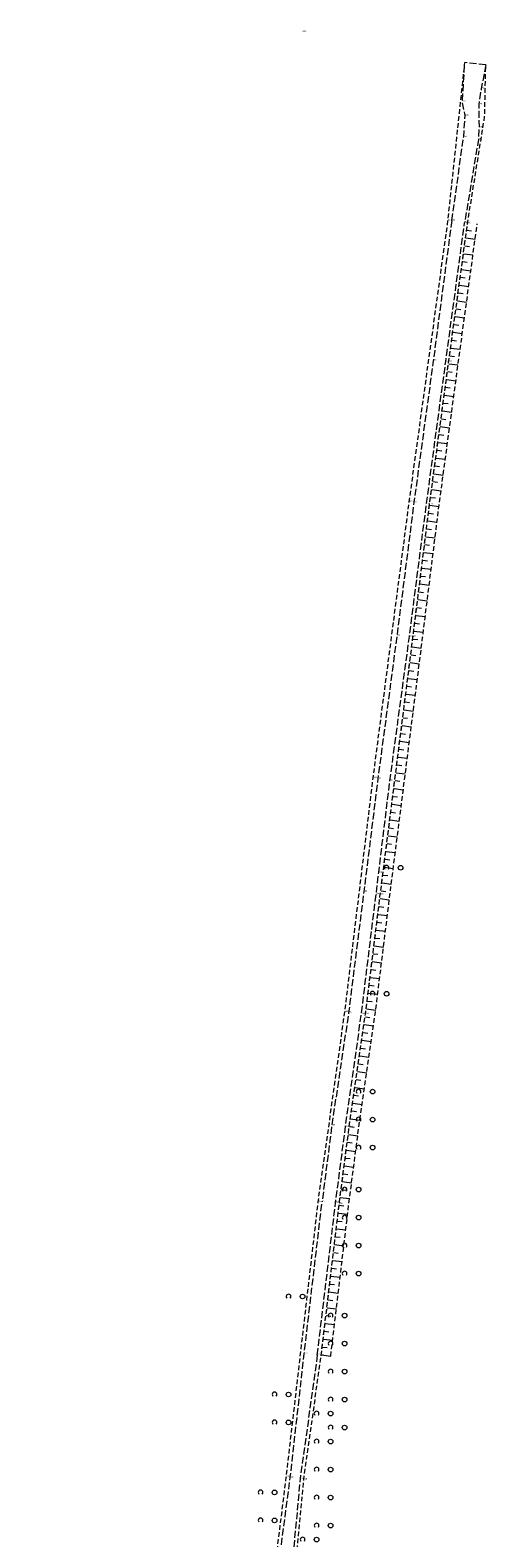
# Model space of a CAD drawing. Header units: metres. Extents: x 5550599 to 5555211, y 5707845 to 5713518.
# Tile 21 of 31: x 5555113 to 5555211, y 5708839 to 5709162. Entities that reach past the tile are written whole.
import ezdxf

# ---------------------------------------------------------------- set-up
doc = ezdxf.new("R2010")
doc.units = ezdxf.units.M
doc.header["$MEASUREMENT"] = 0
doc.linetypes.add('2 1', pattern=[3, 2, -1])
doc.linetypes.add('3 1', pattern=[4, 3, -1])
for name, color, linetype, lineweight in [('Dzialki', 7, 'Continuous', 18), ('EGBADR_O - Numer porządkowy', 7, 'Continuous', 15), ('OTKJ - Jezdnia', 7, 'Continuous', 15), ('OTRK - Skarpa nieumocniona', 7, 'Continuous', 15), ('OTRK - Skarpa nieumocniona - wypełnienie', 7, 'Continuous', 15), ('OTZK - Zadrzewienie lub zakrzewienie', 7, 'Continuous', 15)]:
    doc.layers.add(name, color=color, linetype=linetype, lineweight=lineweight)
doc.styles.add('MapaZas', font='arial.ttf', dxfattribs={"width": 0.87, "height": 0.9})

# ---------------------------------------------------------------- blocks, each defined once
blk = doc.blocks.new('OTZK_1565')
at = {"layer": 'OTZK - Zadrzewienie lub zakrzewienie', "color": 7, "linetype": 'Continuous', "lineweight": 18}
blk.add_circle((3, 0), 1, dxfattribs=at)
blk.add_arc((-3, 0), 1, 318.59038, 221.40962, dxfattribs=at)
blk = doc.blocks.new('OTZK_1566')
at = {"layer": 'OTZK - Zadrzewienie lub zakrzewienie', "color": 7, "linetype": 'Continuous', "lineweight": 18}
blk.add_circle((3, 0), 1, dxfattribs=at)
blk.add_arc((-3, 0), 1, 318.59038, 221.40962, dxfattribs=at)
blk = doc.blocks.new('OTZK_1567')
at = {"layer": 'OTZK - Zadrzewienie lub zakrzewienie', "color": 7, "linetype": 'Continuous', "lineweight": 18}
blk.add_circle((3, 0), 1, dxfattribs=at)
blk.add_arc((-3, 0), 1, 318.59038, 221.40962, dxfattribs=at)
blk = doc.blocks.new('OTZK_1568')
at = {"layer": 'OTZK - Zadrzewienie lub zakrzewienie', "color": 7, "linetype": 'Continuous', "lineweight": 18}
blk.add_circle((3, 0), 1, dxfattribs=at)
blk.add_arc((-3, 0), 1, 318.59038, 221.40962, dxfattribs=at)
blk = doc.blocks.new('OTZK_1569')
at = {"layer": 'OTZK - Zadrzewienie lub zakrzewienie', "color": 7, "linetype": 'Continuous', "lineweight": 18}
blk.add_circle((3, 0), 1, dxfattribs=at)
blk.add_arc((-3, 0), 1, 318.59038, 221.40962, dxfattribs=at)
blk = doc.blocks.new('*U1531')
at = {"layer": 'OTZK - Zadrzewienie lub zakrzewienie', "color": 7, "linetype": 'Continuous', "lineweight": 18, "xscale": 0.5, "yscale": 0.5, "zscale": 0.5}
for name, p in [('OTZK_1569', (27, 183)), ('OTZK_1568', (24, 162)), ('OTZK_1567', (24, 156)), ('OTZK_1566', (21, 141)), ('OTZK_1565', (21, 135))]:
    blk.add_blockref(name, p, dxfattribs=at)
blk = doc.blocks.new('OTZK_1669')
at = {"layer": 'OTZK - Zadrzewienie lub zakrzewienie', "color": 7, "linetype": 'Continuous', "lineweight": 18}
blk.add_circle((3, 0), 1, dxfattribs=at)
blk.add_arc((-3, 0), 1, 318.59038, 221.40962, dxfattribs=at)
blk = doc.blocks.new('OTZK_1670')
at = {"layer": 'OTZK - Zadrzewienie lub zakrzewienie', "color": 7, "linetype": 'Continuous', "lineweight": 18}
blk.add_circle((3, 0), 1, dxfattribs=at)
blk.add_arc((-3, 0), 1, 318.59038, 221.40962, dxfattribs=at)
blk = doc.blocks.new('OTZK_1671')
at = {"layer": 'OTZK - Zadrzewienie lub zakrzewienie', "color": 7, "linetype": 'Continuous', "lineweight": 18}
blk.add_circle((3, 0), 1, dxfattribs=at)
blk.add_arc((-3, 0), 1, 318.59038, 221.40962, dxfattribs=at)
blk = doc.blocks.new('OTZK_1672')
at = {"layer": 'OTZK - Zadrzewienie lub zakrzewienie', "color": 7, "linetype": 'Continuous', "lineweight": 18}
blk.add_circle((3, 0), 1, dxfattribs=at)
blk.add_arc((-3, 0), 1, 318.59038, 221.40962, dxfattribs=at)
blk = doc.blocks.new('OTZK_1673')
at = {"layer": 'OTZK - Zadrzewienie lub zakrzewienie', "color": 7, "linetype": 'Continuous', "lineweight": 18}
blk.add_circle((3, 0), 1, dxfattribs=at)
blk.add_arc((-3, 0), 1, 318.59038, 221.40962, dxfattribs=at)
blk = doc.blocks.new('OTZK_1674')
at = {"layer": 'OTZK - Zadrzewienie lub zakrzewienie', "color": 7, "linetype": 'Continuous', "lineweight": 18}
blk.add_circle((3, 0), 1, dxfattribs=at)
blk.add_arc((-3, 0), 1, 318.59038, 221.40962, dxfattribs=at)
blk = doc.blocks.new('OTZK_1675')
at = {"layer": 'OTZK - Zadrzewienie lub zakrzewienie', "color": 7, "linetype": 'Continuous', "lineweight": 18}
blk.add_circle((3, 0), 1, dxfattribs=at)
blk.add_arc((-3, 0), 1, 318.59038, 221.40962, dxfattribs=at)
blk = doc.blocks.new('OTZK_1676')
at = {"layer": 'OTZK - Zadrzewienie lub zakrzewienie', "color": 7, "linetype": 'Continuous', "lineweight": 18}
blk.add_circle((3, 0), 1, dxfattribs=at)
blk.add_arc((-3, 0), 1, 318.59038, 221.40962, dxfattribs=at)
blk = doc.blocks.new('OTZK_1677')
at = {"layer": 'OTZK - Zadrzewienie lub zakrzewienie', "color": 7, "linetype": 'Continuous', "lineweight": 18}
blk.add_circle((3, 0), 1, dxfattribs=at)
blk.add_arc((-3, 0), 1, 318.59038, 221.40962, dxfattribs=at)
blk = doc.blocks.new('OTZK_1678')
at = {"layer": 'OTZK - Zadrzewienie lub zakrzewienie', "color": 7, "linetype": 'Continuous', "lineweight": 18}
blk.add_circle((3, 0), 1, dxfattribs=at)
blk.add_arc((-3, 0), 1, 318.59038, 221.40962, dxfattribs=at)
blk = doc.blocks.new('OTZK_1679')
at = {"layer": 'OTZK - Zadrzewienie lub zakrzewienie', "color": 7, "linetype": 'Continuous', "lineweight": 18}
blk.add_circle((3, 0), 1, dxfattribs=at)
blk.add_arc((-3, 0), 1, 318.59038, 221.40962, dxfattribs=at)
blk = doc.blocks.new('OTZK_1680')
at = {"layer": 'OTZK - Zadrzewienie lub zakrzewienie', "color": 7, "linetype": 'Continuous', "lineweight": 18}
blk.add_circle((3, 0), 1, dxfattribs=at)
blk.add_arc((-3, 0), 1, 318.59038, 221.40962, dxfattribs=at)
blk = doc.blocks.new('OTZK_1681')
at = {"layer": 'OTZK - Zadrzewienie lub zakrzewienie', "color": 7, "linetype": 'Continuous', "lineweight": 18}
blk.add_circle((3, 0), 1, dxfattribs=at)
blk.add_arc((-3, 0), 1, 318.59038, 221.40962, dxfattribs=at)
blk = doc.blocks.new('OTZK_1682')
at = {"layer": 'OTZK - Zadrzewienie lub zakrzewienie', "color": 7, "linetype": 'Continuous', "lineweight": 18}
blk.add_circle((3, 0), 1, dxfattribs=at)
blk.add_arc((-3, 0), 1, 318.59038, 221.40962, dxfattribs=at)
blk = doc.blocks.new('OTZK_1683')
at = {"layer": 'OTZK - Zadrzewienie lub zakrzewienie', "color": 7, "linetype": 'Continuous', "lineweight": 18}
blk.add_circle((3, 0), 1, dxfattribs=at)
blk.add_arc((-3, 0), 1, 318.59038, 221.40962, dxfattribs=at)
blk = doc.blocks.new('OTZK_1684')
at = {"layer": 'OTZK - Zadrzewienie lub zakrzewienie', "color": 7, "linetype": 'Continuous', "lineweight": 18}
blk.add_circle((3, 0), 1, dxfattribs=at)
blk.add_arc((-3, 0), 1, 318.59038, 221.40962, dxfattribs=at)
blk = doc.blocks.new('OTZK_1685')
at = {"layer": 'OTZK - Zadrzewienie lub zakrzewienie', "color": 7, "linetype": 'Continuous', "lineweight": 18}
blk.add_circle((3, 0), 1, dxfattribs=at)
blk.add_arc((-3, 0), 1, 318.59038, 221.40962, dxfattribs=at)
blk = doc.blocks.new('OTZK_1686')
at = {"layer": 'OTZK - Zadrzewienie lub zakrzewienie', "color": 7, "linetype": 'Continuous', "lineweight": 18}
blk.add_circle((3, 0), 1, dxfattribs=at)
blk.add_arc((-3, 0), 1, 318.59038, 221.40962, dxfattribs=at)
blk = doc.blocks.new('OTZK_1687')
at = {"layer": 'OTZK - Zadrzewienie lub zakrzewienie', "color": 7, "linetype": 'Continuous', "lineweight": 18}
blk.add_circle((3, 0), 1, dxfattribs=at)
blk.add_arc((-3, 0), 1, 318.59038, 221.40962, dxfattribs=at)
blk = doc.blocks.new('OTZK_1688')
at = {"layer": 'OTZK - Zadrzewienie lub zakrzewienie', "color": 7, "linetype": 'Continuous', "lineweight": 18}
blk.add_circle((3, 0), 1, dxfattribs=at)
blk.add_arc((-3, 0), 1, 318.59038, 221.40962, dxfattribs=at)
blk = doc.blocks.new('*U1646')
at = {"layer": 'OTZK - Zadrzewienie lub zakrzewienie', "color": 7, "linetype": 'Continuous', "lineweight": 18, "xscale": 0.5, "yscale": 0.5, "zscale": 0.5}
for name, p in [('OTZK_1688', (25.5, 228)), ('OTZK_1687', (22.5, 201)), ('OTZK_1686', (19.5, 180)), ('OTZK_1685', (19.5, 174)), ('OTZK_1684', (19.5, 168)), ('OTZK_1683', (16.5, 159)), ('OTZK_1682', (16.5, 153)), ('OTZK_1681', (16.5, 147)), ('OTZK_1680', (16.5, 141)), ('OTZK_1679', (13.5, 132)), ('OTZK_1678', (13.5, 126)), ('OTZK_1677', (13.5, 120)), ('OTZK_1676', (13.5, 114)), ('OTZK_1675', (10.5, 111)), ('OTZK_1674', (13.5, 108)), ('OTZK_1673', (10.5, 105)), ('OTZK_1672', (10.5, 99)), ('OTZK_1671', (10.5, 93)), ('OTZK_1670', (10.5, 87)), ('OTZK_1669', (7.5, 84))]:
    blk.add_blockref(name, p, dxfattribs=at)
blk = doc.blocks.new('*U1766')
at = {"layer": 'OTRK - Skarpa nieumocniona - wypełnienie', "color": 7, "linetype": 'Continuous', "lineweight": 18}
for p, q in [((15.09, 120.66), (16.08, 120.53)), ((14.63, 117.29), (15.62, 117.16)), ((14.86, 118.98), (16.84, 118.71)), ((14.17, 113.92), (15.16, 113.79)), ((14.4, 115.61), (16.38, 115.34)), ((13.71, 110.55), (14.7, 110.42)), ((13.94, 112.24), (15.93, 111.97)), ((13.26, 107.19), (14.25, 107.05)), ((13.48, 108.87), (15.47, 108.6)), ((12.8, 103.82), (13.79, 103.68)), ((13.03, 105.5), (15.01, 105.23)), ((12.34, 100.45), (13.33, 100.31)), ((12.57, 102.13), (14.55, 101.86)), ((11.88, 97.08), (12.87, 96.94)), ((12.11, 98.76), (14.09, 98.49)), ((11.65, 95.39), (13.63, 95.12)), ((11.19, 92.03), (13.17, 91.76)), ((11.42, 93.71), (12.41, 93.58)), ((10.74, 88.66), (12.72, 88.39)), ((10.96, 90.34), (11.95, 90.21)), ((10.28, 85.29), (12.26, 85.02)), ((10.51, 86.97), (11.5, 86.84)), ((9.83, 81.92), (11.81, 81.65)), ((10.06, 83.6), (11.05, 83.47)), ((9.37, 78.55), (11.36, 78.28)), ((9.6, 80.23), (10.59, 80.1)), ((8.92, 75.18), (10.9, 74.91)), ((9.15, 76.86), (10.14, 76.73)), ((8.47, 71.81), (10.45, 71.54)), ((8.69, 73.49), (9.68, 73.36)), ((8.01, 68.44), (9.99, 68.17)), ((8.24, 70.12), (9.23, 69.99)), ((7.56, 65.07), (9.54, 64.8)), ((7.79, 66.75), (8.78, 66.62)), ((7.11, 61.7), (9.09, 61.45)), ((7.33, 63.38), (8.32, 63.25)), ((6.69, 58.33), (8.67, 58.08)), ((6.9, 60.01), (7.89, 59.89)), ((6.27, 54.95), (8.25, 54.7)), ((6.48, 56.64), (7.47, 56.51)), ((6.06, 53.26), (7.05, 53.14)), ((5.64, 49.89), (6.63, 49.77)), ((5.85, 51.58), (7.83, 51.33)), ((5.22, 46.52), (6.21, 46.39)), ((5.43, 48.2), (7.41, 47.96)), ((4.8, 43.14), (5.79, 43.02)), ((5.01, 44.83), (6.99, 44.58)), ((4.38, 39.77), (5.37, 39.65)), ((4.59, 41.46), (6.57, 41.21)), ((3.95, 36.4), (4.95, 36.27)), ((4.16, 38.08), (6.15, 37.83)), ((3.53, 33.02), (4.53, 32.9)), ((3.74, 34.71), (5.73, 34.46)), ((3.1, 29.65), (4.1, 29.52)), ((3.32, 31.33), (5.3, 31.08)), ((2.68, 26.28), (3.67, 26.15)), ((2.89, 27.96), (4.87, 27.71)), ((2.25, 22.9), (3.24, 22.78)), ((2.46, 24.59), (4.45, 24.34)), ((1.82, 19.53), (2.81, 19.4)), ((2.03, 21.22), (4.02, 20.96)), ((1.6, 17.84), (3.59, 17.59)), ((1.18, 14.47), (3.16, 14.22)), ((1.39, 16.16), (2.38, 16.03)), ((0.75, 11.1), (2.73, 10.85)), ((0.96, 12.78), (1.95, 12.66)), ((0.32, 7.72), (2.3, 7.47)), ((0.53, 9.41), (1.53, 9.29)), ((-0.11, 4.35), (1.87, 4.1)), ((0.1, 6.04), (1.1, 5.91)), ((-0.54, 0.98), (1.45, 0.73)), ((-0.32, 2.67), (0.67, 2.54)), ((-0.97, -2.39), (1.02, -2.65)), ((-0.75, -0.71), (0.24, -0.83)), ((-1.4, -5.77), (0.59, -6.02)), ((-1.18, -4.08), (-0.19, -4.21)), ((-1.82, -9.14), (0.16, -9.39)), ((-1.61, -7.45), (-0.62, -7.58)), ((-2.25, -12.51), (-0.27, -12.76)), ((-2.04, -10.83), (-1.05, -10.95)), ((-2.68, -15.89), (-0.7, -16.14)), ((-2.47, -14.2), (-1.47, -14.33)), ((-3.11, -19.26), (-1.13, -19.51)), ((-2.89, -17.57), (-1.9, -17.7)), ((-3.32, -20.94), (-2.33, -21.07)), ((-3.74, -24.32), (-2.75, -24.44)), ((-3.53, -22.63), (-1.55, -22.88)), ((-4.16, -27.69), (-3.17, -27.82)), ((-3.95, -26.01), (-1.97, -26.25)), ((-4.58, -31.07), (-3.58, -31.19)), ((-4.37, -29.38), (-2.38, -29.63)), ((-4.99, -34.44), (-4, -34.56)), ((-4.78, -32.75), (-2.8, -33)), ((-5.41, -37.82), (-4.42, -37.94)), ((-5.2, -36.13), (-3.22, -36.37)), ((-5.83, -41.19), (-4.83, -41.31)), ((-5.62, -39.5), (-3.63, -39.75)), ((-6.24, -44.57), (-5.25, -44.69)), ((-6.04, -42.88), (-4.05, -43.12)), ((-6.68, -47.94), (-5.69, -48.08)), ((-6.45, -46.25), (-4.47, -46.5)), ((-7.16, -51.3), (-6.17, -51.45)), ((-6.92, -49.62), (-4.94, -49.91)), ((-7.65, -54.67), (-6.66, -54.81)), ((-7.41, -52.98), (-5.43, -53.27)), ((-8.14, -58.03), (-7.15, -58.18)), ((-7.89, -56.35), (-5.91, -56.64)), ((-8.62, -61.4), (-7.63, -61.54)), ((-8.38, -59.71), (-6.4, -60)), ((-8.87, -63.08), (-6.89, -63.37)), ((-9.36, -66.44), (-7.38, -66.73)), ((-9.11, -64.76), (-8.12, -64.91)), ((-9.84, -69.81), (-7.86, -70.1)), ((-9.6, -68.13), (-8.61, -68.27)), ((-10.3, -73.18), (-8.32, -73.44)), ((-10.09, -71.49), (-9.09, -71.62)), ((-10.74, -76.55), (-8.76, -76.81)), ((-10.52, -74.86), (-9.53, -74.99)), ((-11.18, -79.92), (-9.2, -80.18)), ((-10.96, -78.24), (-9.97, -78.36)), ((-11.62, -83.29), (-9.63, -83.55)), ((-11.4, -81.61), (-10.41, -81.74)), ((-12.05, -86.66), (-10.07, -86.92)), ((-11.84, -84.98), (-10.84, -85.11)), ((-12.47, -90.04), (-10.48, -90.28)), ((-12.27, -88.35), (-11.28, -88.47)), ((-12.87, -93.42), (-10.89, -93.65)), ((-12.67, -91.73), (-11.68, -91.85)), ((-13.27, -96.79), (-11.29, -97.03)), ((-13.07, -95.1), (-12.08, -95.22)), ((-13.67, -100.17), (-11.69, -100.4)), ((-13.47, -98.48), (-12.48, -98.6)), ((-13.87, -101.86), (-12.88, -101.97)), ((-14.28, -105.23), (-13.28, -105.35)), ((-14.08, -103.54), (-12.09, -103.78)), ((-14.68, -108.61), (-13.68, -108.73)), ((-14.48, -106.92), (-12.49, -107.16)), ((-15.08, -111.98), (-14.09, -112.1)), ((-14.88, -110.3), (-12.89, -110.53)), ((-15.48, -115.36), (-14.49, -115.48)), ((-15.28, -113.67), (-13.29, -113.91)), ((-15.88, -118.74), (-14.89, -118.86)), ((-15.68, -117.05), (-13.69, -117.29)), ((-16.08, -120.43), (-14.1, -120.66))]:
    blk.add_line(p, q, dxfattribs=at)

msp = doc.modelspace()

# ---------------------------------------------------------------- linework, layer by layer
at = {"layer": 'OTKJ - Jezdnia', "color": 7, "linetype": '3 1', "lineweight": 18, "ltscale": 0.5}
msp.add_line((5555210.55, 5709154.86), (5555206.05, 5709155.34), dxfattribs=at)
at = {"layer": 'OTKJ - Jezdnia', "color": 7, "linetype": '3 1', "lineweight": 18, "ltscale": 0.5, "flags": 128}
for points in [[(5555203.24, 5709121.48), (5555205.8, 5709139.39), (5555206.12, 5709143.94), (5555205.51, 5709146.86), (5555206.05, 5709155.34)], [(5555210.55, 5709154.86), (5555209.56, 5709149.72), (5555209.02, 5709146.36), (5555209.11, 5709141.45), (5555208.95, 5709138.85), (5555205.99, 5709120.99)], [(5555174.43, 5708878.3), (5555178.34, 5708910.94), (5555180.48, 5708927.26), (5555183.88, 5708951.41), (5555187.03, 5708977.09), (5555187.59, 5708981.71), (5555189.99, 5709001.41), (5555194.16, 5709032.29), (5555197.83, 5709060.73), (5555201.96, 5709091.24), (5555205.99, 5709120.99)], [(5555203.24, 5709121.48), (5555199.27, 5709091.35), (5555195.13, 5709061.08), (5555191.48, 5709032.41), (5555187.41, 5709001.85), (5555184.4, 5708977.62), (5555181.14, 5708951.7), (5555177.53, 5708927.56), (5555175.45, 5708911.15)], [(5555165.4, 5708827.72), (5555168.63, 5708852.04), (5555171.62, 5708878.6), (5555175.45, 5708911.15)], [(5555174.43, 5708878.3), (5555170.74, 5708851.74), (5555168.5, 5708827.57)]]:
    msp.add_lwpolyline(points, dxfattribs=at)
at = {"layer": 'OTRK - Skarpa nieumocniona', "color": 7, "linetype": '2 1', "lineweight": 18, "ltscale": 0.5, "flags": 128}
for points in [[(5555175.26, 5708878.23), (5555179.12, 5708910.71), (5555181.26, 5708927.18), (5555184.76, 5708951.4), (5555187.93, 5708977.06), (5555194.93, 5709032.19), (5555198.48, 5709060.65), (5555202.58, 5709091.14), (5555206.63, 5709120.91)], [(5555177.31, 5708878.1), (5555181.17, 5708910.57), (5555183.31, 5708927.02), (5555186.82, 5708951.27), (5555189.99, 5708976.95), (5555197, 5709032.08), (5555200.54, 5709060.53), (5555204.65, 5709091.01), (5555208.7, 5709120.78)]]:
    msp.add_lwpolyline(points, dxfattribs=at)
at = {"layer": 'OTZK - Zadrzewienie lub zakrzewienie', "color": 7, "linetype": '2 1', "lineweight": 18, "ltscale": 0.5, "flags": 128}
for points in [[(5555112.88, 5708521.57), (5555119.91, 5708522.14), (5555123.8, 5708528.5), (5555127.08, 5708537.04), (5555128.47, 5708544.54), (5555132.18, 5708568.81), (5555136.63, 5708600.07), (5555140.51, 5708629.82), (5555144.49, 5708659.46), (5555148.8, 5708692.99), (5555152.67, 5708722.62), (5555153.94, 5708734.28), (5555161.06, 5708798.18), (5555167.78, 5708852.14), (5555174.62, 5708911.13), (5555180.33, 5708951.86), (5555186.39, 5709001.98), (5555194.14, 5709061.23), (5555202.44, 5709121.53), (5555206.05, 5709155.34)], [(5555146.26, 5708522.38), (5555139.77, 5708524.62), (5555134.37, 5708532.98), (5555135.1, 5708543.77), (5555138.58, 5708568.29), (5555142.63, 5708599.15), (5555146.01, 5708629.36), (5555149.58, 5708658.58), (5555154.06, 5708692.45), (5555157.71, 5708721.85), (5555159.82, 5708733.43), (5555166.44, 5708797.66), (5555171.53, 5708851.63), (5555175.26, 5708878.23), (5555179.12, 5708910.71), (5555181.26, 5708927.18), (5555184.76, 5708951.4), (5555187.93, 5708977.06), (5555194.93, 5709032.19), (5555198.48, 5709060.65), (5555202.58, 5709091.14), (5555206.63, 5709120.91), (5555210.29, 5709143.7), (5555210.53, 5709154.77)]]:
    msp.add_lwpolyline(points, dxfattribs=at)

# ---------------------------------------------------------------- block references
at = {"layer": 'OTRK - Skarpa nieumocniona - wypełnienie', "color": 7, "linetype": 'Continuous', "lineweight": 18}
msp.add_blockref('*U1766', (5555191.41, 5708998.76), dxfattribs=at)
at = {"layer": 'OTZK - Zadrzewienie lub zakrzewienie', "color": 7, "linetype": 'Continuous', "lineweight": 18}
for name, p in [('*U1646', (5555165.28, 5708754.76)), ('*U1531', (5555142.76, 5708707.85))]:
    msp.add_blockref(name, p, dxfattribs=at)

# ---------------------------------------------------------------- texts
at = {"layer": 'Dzialki', "color": 5, "linetype": 'Continuous', "lineweight": 18, "style": 'MapaZas', "width": 0.8}
msp.add_text('2380', height=0.3, dxfattribs=at).set_placement((5555171.19, 5709161.98))
at = {"layer": 'EGBADR_O - Numer porządkowy', "color": 5, "linetype": 'Continuous', "lineweight": 18, "style": 'MapaZas', "width": 0.8}
for s, p in [('290', (5555209.56, 5709149.72)), ('287', (5555205.51, 5709146.86)), ('288', (5555209.02, 5709146.36)), ('286', (5555206.12, 5709143.94)), ('285', (5555205.8, 5709139.39)), ('284', (5555208.95, 5709138.85)), ('289', (5555209.11, 5709141.45)), ('283', (5555202.44, 5709121.53)), ('282', (5555203.24, 5709121.48)), ('281', (5555205.99, 5709120.99)), ('280', (5555206.63, 5709120.91)), ('277', (5555199.27, 5709091.35)), ('278', (5555201.96, 5709091.24)), ('279', (5555202.58, 5709091.14)), ('276', (5555194.14, 5709061.23)), ('275', (5555195.13, 5709061.08)), ('274', (5555197.83, 5709060.73)), ('273', (5555198.48, 5709060.65)), ('270', (5555191.48, 5709032.41)), ('271', (5555194.16, 5709032.29)), ('272', (5555194.93, 5709032.19)), ('269', (5555186.39, 5709001.98)), ('268', (5555187.41, 5709001.85)), ('267', (5555189.99, 5709001.41)), ('266', (5555187.59, 5708981.71)), ('263', (5555184.4, 5708977.62)), ('264', (5555187.03, 5708977.09)), ('265', (5555187.93, 5708977.06)), ('262', (5555180.33, 5708951.86)), ('261', (5555181.14, 5708951.7)), ('260', (5555183.88, 5708951.41)), ('259', (5555184.76, 5708951.4)), ('256', (5555177.53, 5708927.56)), ('257', (5555180.48, 5708927.26)), ('258', (5555181.26, 5708927.18)), ('255', (5555174.62, 5708911.13)), ('254', (5555175.45, 5708911.15)), ('253', (5555178.34, 5708910.94)), ('252', (5555179.12, 5708910.71)), ('249', (5555171.62, 5708878.6)), ('250', (5555174.43, 5708878.3)), ('251', (5555175.26, 5708878.23)), ('247', (5555167.78, 5708852.14)), ('248', (5555168.63, 5708852.04)), ('246', (5555170.74, 5708851.74)), ('245', (5555171.53, 5708851.63))]:
    msp.add_text(s, height=0.3, dxfattribs=at).set_placement(p)

doc.saveas('drawing.dxf')
